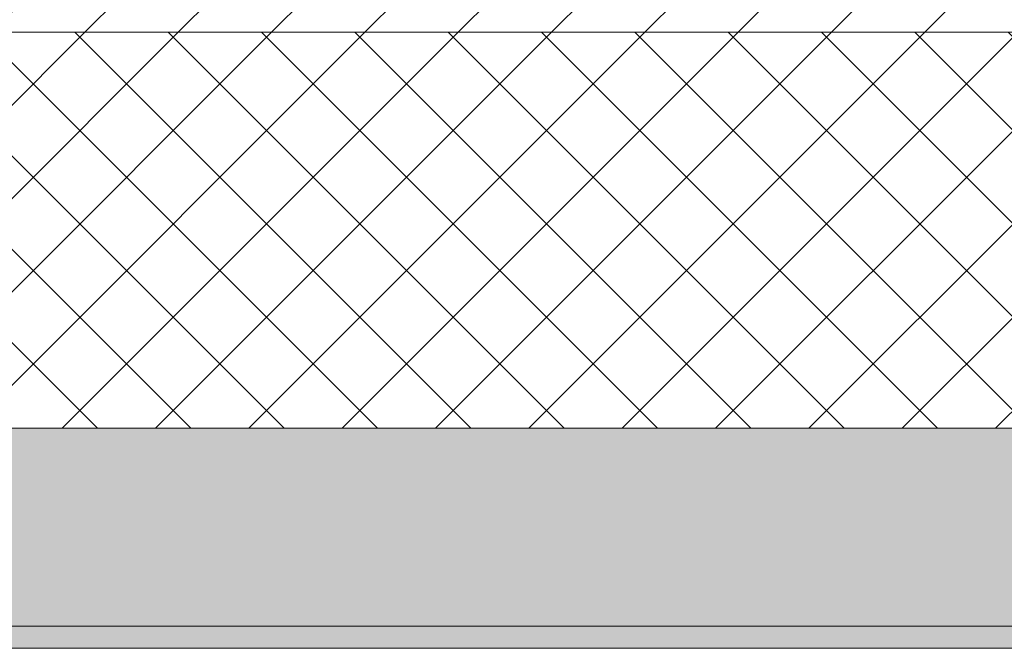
# Model space of a CAD drawing. Header units: millimetres. Extents: x -40968 to 11883, y -18816 to 4378.
# Tile 77 of 256: x -16552 to -16105, y -1699 to -1413. Entities that reach past the tile are written whole.
import ezdxf

# ---------------------------------------------------------------- set-up
doc = ezdxf.new("R2010")
doc.units = ezdxf.units.MM
doc.header["$MEASUREMENT"] = 0
doc.layers.add('12_FAÇ_Façana', color=7, linetype='Continuous')
doc.layers.add('12_FAÇ_Façana_Pluma_Nº__102', color=7, linetype='Continuous', lineweight=5, true_color=0xcccccc)
doc.layers.add('12_FAÇ_Façana_Pluma_Nº__174', color=7, linetype='Continuous', lineweight=13, true_color=0xe4ad2c)
doc.layers.add('12_FAÇ_Façana_Pluma_Nº__2', color=8, linetype='Continuous', lineweight=5)
doc.layers.add('12_FAÇ_Façana_Pluma_Nº__7', color=7, linetype='Continuous', lineweight=5)

# ---------------------------------------------------------------- blocks, each defined once
blk = doc.blocks.new('Muro_12_1', base_point=(-16936.43, -1193.98))
at = {"layer": '12_FAÇ_Façana_Pluma_Nº__102', "linetype": 'Continuous', "lineweight": 0, "true_color": 0xe5e5e5}
for points in [[(-16936.43, -1688.98), (-14135.93, -1688.98), (-14135.93, -1598.98), (-16936.43, -1598.98)], [(-16936.43, -1698.98), (-14135.93, -1698.98), (-14135.93, -1688.98), (-16936.43, -1688.98)]]:
    blk.add_hatch(color=254, dxfattribs=at).paths.add_polyline_path(points)
at = {"layer": '12_FAÇ_Façana_Pluma_Nº__174', "linetype": 'Continuous', "lineweight": 13, "true_color": 0xe4ad2c}
h = blk.add_hatch(dxfattribs=at)
h.set_pattern_fill('SATE_Aislamiento_0001', color=42, style=0, pattern_type=2)
h.set_pattern_definition([(45, (0, 0), (-21.213203, 21.213203), []), (135, (0, 0), (21.213203, 21.213203), [])])
h.paths.add_polyline_path([(-16936.43, -1598.98), (-14135.93, -1598.98), (-14135.93, -1418.98), (-16936.43, -1418.98)])
at = {"layer": '12_FAÇ_Façana_Pluma_Nº__2', "linetype": 'Continuous', "lineweight": 5}
h = blk.add_hatch(dxfattribs=at)
h.set_pattern_fill('Ceramic_0001', color=8, style=0, pattern_type=2)
h.set_pattern_definition([(45, (0, 0), (-21.213203, 21.213203), [])])
h.paths.add_polyline_path([(-16936.43, -1418.98), (-14135.93, -1418.98), (-14135.93, -1203.98), (-16936.43, -1203.98)])
at = {"layer": '12_FAÇ_Façana_Pluma_Nº__7', "color": 7, "linetype": 'Continuous', "lineweight": 5}
for p, q in [((-16936.43, -1418.98), (-14135.93, -1418.98)), ((-16936.43, -1598.98), (-14135.93, -1598.98)), ((-16936.43, -1688.98), (-14135.93, -1688.98))]:
    blk.add_line(p, q, dxfattribs=at)
at = {"layer": '12_FAÇ_Façana_Pluma_Nº__7', "color": 7, "linetype": 'Continuous', "lineweight": 5, "flags": 128}
blk.add_lwpolyline([(-16936.43, -1698.98), (-14135.93, -1698.98)], dxfattribs=at)

msp = doc.modelspace()

# ---------------------------------------------------------------- block references
at = {"layer": '12_FAÇ_Façana', "color": 7, "lineweight": 20}
msp.add_blockref('Muro_12_1', (-16936.43, -1193.98), dxfattribs=at)

doc.saveas('drawing.dxf')
